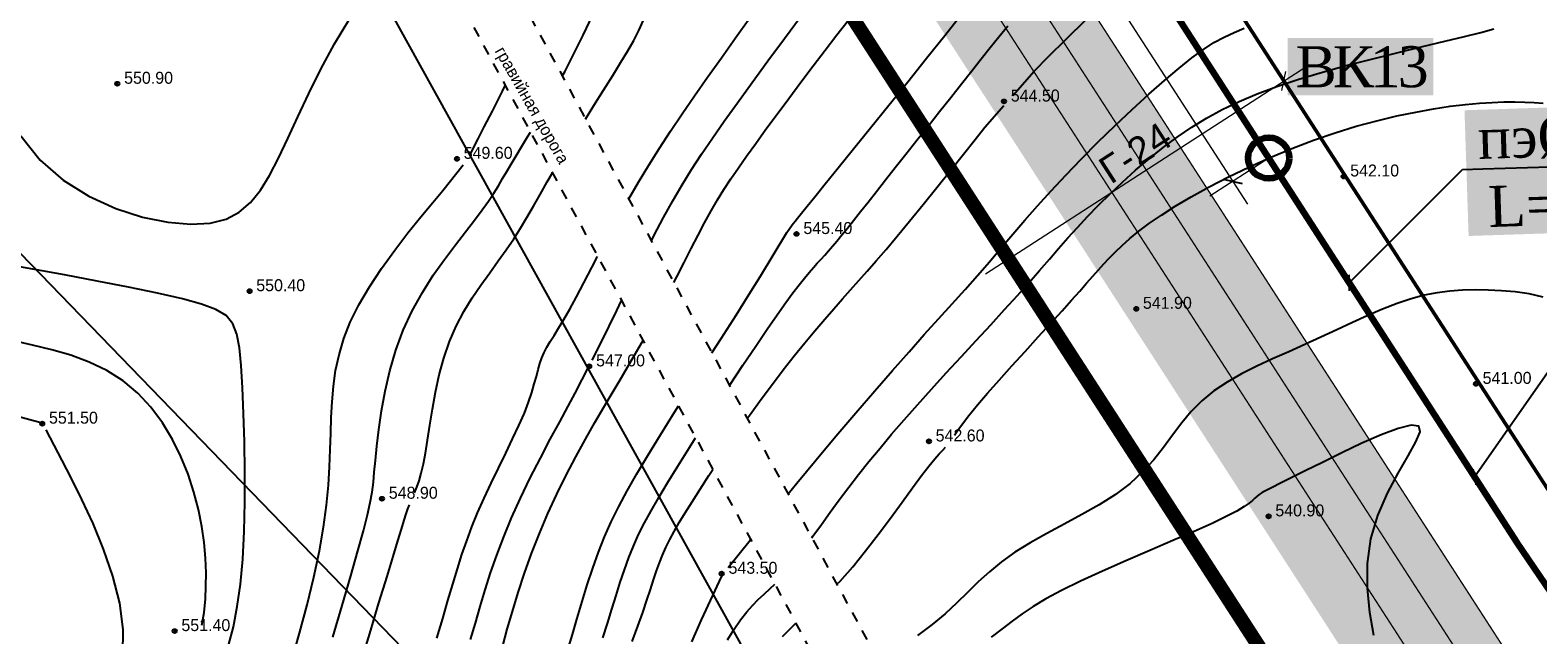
# Model space of a CAD drawing. Extents: x 0 to 361260, y 0 to 4201817.
# Tile 160 of 256: x 360085 to 360196, y 4200603 to 4200647. Entities that reach past the tile are written whole.
import ezdxf
from ezdxf import colors
from ezdxf.entities.mleader import LeaderData, LeaderLine
from ezdxf.math import Vec2, Vec3

# ---------------------------------------------------------------- set-up
doc = ezdxf.new("R2010")
doc.units = 0
doc.header["$LTSCALE"] = 0.5
doc.header["$MEASUREMENT"] = 0
doc.header["$PDMODE"] = 32
doc.header["$PDSIZE"] = 0.3
for name, pattern in [('CONTI', [0]), ('GOST2.303 6', [12, 8, -1.5, 1, -1.5]), ('STRIH_1', [3, 2, -1]), ('Д_ТРОТ_ТРУБА', [3, 1.5, -1.5]), ('ДОРОГИ_СТРОЯЩ', [9, 8, -1])]:
    doc.linetypes.add(name, pattern=pattern)
for name, color, linetype in [('(004) Точки рельефа', 7, 'Continuous'), ('(014) Водопровод', 5, 'ИК_Водопровод -------в--------'), ('(025) Дорога', 7, 'Continuous'), ('GORIZDEFAULT', 32, 'CONTI'), ('PI_TTDEFAULT', 5, 'CONTI'), ('Водопровод 10', 7, 'Continuous'), ('Канализация 2', 7, 'Continuous'), ('Штрих Стекло', 7, 'Continuous')]:
    doc.layers.add(name, color=color, linetype=linetype)
doc.styles.add('BM-431', font='txt')
doc.styles.add('D-431', font='txt')
doc.styles.add('saddenly', font='arial.ttf')
doc.styles.add('Times New Roman', font='times.ttf')
doc.linetypes.add('ИК_Водопровод -------в--------', pattern='A,9,-0.6,["В",Standard,S=1.2,R=0,X=0,Y=-0.6],-1.2', length=10.8)
doc.dimstyles.new('КАТЯ 200-not_rotation', dxfattribs={"dimtxt": 2, "dimasz": 1, "dimexe": 2, "dimexo": 0, "dimgap": 0.5, "dimtad": 1, "dimdec": 0, "dimzin": 0, "dimdsep": 46, "dimtxsty": 'saddenly', "dimblk": 'OBLIQUE', "dimcen": 10, "dimdle": 2, "dimclrd": 18, "dimclre": 18, "dimclrt": 18, "dimadec": 0, "dimazin": 0, "dimtfac": 1, "dimtdec": 0, "dimtofl": 0, "dimtmove": 0, "dimatfit": 3, "dimfxl": 1, "dimtolj": 1, "dimtzin": 0, "dimlwd": 0, "dimlwe": 0, "dimarcsym": 0})

# ---------------------------------------------------------------- blocks, each defined once
blk = doc.blocks.new('_Oblique')
at = {"color": 0, "linetype": 'ByBlock', "lineweight": -2}
blk.add_line((-0.5, -0.5), (0.5, 0.5), dxfattribs=at)
blk = doc.blocks.new('*D361')
at = {"color": 18, "linetype": 'Continuous', "lineweight": 0, "transparency": 16777216}
for p, q in [((360176.97, 4200643.57), (360175.89, 4200645.24)), ((360155.14, 4200629.45), (360178.65, 4200644.65)), ((360156.82, 4200630.53), (360155.73, 4200632.21))]:
    blk.add_line(p, q, dxfattribs=at)
at = {"layer": 'Defpoints', "color": 0, "linetype": 'Continuous', "transparency": 16777216}
for p in [(360176.97, 4200643.57), (360176.97, 4200643.57), (360156.82, 4200630.53)]:
    blk.add_point(p, dxfattribs=at)
at = {"color": 18, "linetype": 'Continuous', "lineweight": 0, "transparency": 16777216}
for p, rotation in [((360176.97, 4200643.57), 32.88523568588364), ((360156.82, 4200630.53), 212.8852356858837)]:
    blk.add_blockref('_Oblique', p, dxfattribs=dict(at, rotation=rotation))
at = {"color": 18, "linetype": 'Continuous', "transparency": 16777216, "insert": (360166.08, 4200638.31), "char_height": 2, "attachment_point": 5, "rotation": 32.8852, "style": 'saddenly'}
blk.add_mtext('\\A1;{\\C1;Г-24}', dxfattribs=at)
blk = doc.blocks.new('_ArchTick')
at = {"color": 0, "linetype": 'ByBlock', "const_width": 0.15}
blk.add_lwpolyline([(-0.5, -0.5), (0.5, 0.5)], dxfattribs=at)

msp = doc.modelspace()

# ---------------------------------------------------------------- hatches: boundary and pattern name
at = {"layer": 'Штрих Стекло', "linetype": 'Continuous'}
h = msp.add_hatch(color=5, dxfattribs=at)
h.dxf.hatch_style = 1
h.set_gradient(color1=(173, 173, 173), color2=(166, 166, 166), one_color=1, tint=0.65)
edge = h.paths.add_edge_path()
edge.add_line((360067.205, 4200806.615), (360049.645, 4200796.938))
edge.add_arc((360052.059, 4200792.559), 5, 32.88524, 118.85775, ccw=False)
edge.add_line((360056.257, 4200795.274), (360060.259, 4200789.085))
edge.add_line((360060.259, 4200789.085), (360069.039, 4200793.924))
edge.add_line((360069.039, 4200793.924), (360065.267, 4200799.758))
edge.add_arc((360069.63, 4200802.227), 5.014, 118.92591, 209.50369, ccw=False)
edge = h.paths.add_edge_path()
edge.add_line((360236.317, 4200517.23), (360498.797, 4200265.225))
edge.add_arc((360509.185, 4200276.045), 15, 226.16627, 298.85775)
edge.add_line((360516.425, 4200262.908), (361136.886, 4200604.824))
edge.add_arc((361129.646, 4200617.961), 15, 298.85775, 396.46852)
edge.add_line((361141.709, 4200626.877), (360736.189, 4201168.806))
edge.add_arc((360740.21, 4201171.777), 5, 118.85775, 216.46852, ccw=False)
edge.add_line((360737.797, 4201176.157), (360731.547, 4201172.713))
edge.add_line((360731.547, 4201172.713), (361139.296, 4200625.094))
edge.add_arc((361129.646, 4200617.961), 12, -61.14225, 36.46852, ccw=False)
edge.add_line((361135.438, 4200607.451), (360507.891, 4200266.197))
edge.add_line((360507.891, 4200266.197), (360237.512, 4200520.465))
edge.add_line((360237.512, 4200520.465), (360062.893, 4200790.537))
edge.add_line((360062.893, 4200790.537), (360060.259, 4200789.085))
edge.add_line((360060.259, 4200789.085), (360234.992, 4200518.836))
edge.add_arc((360242.55, 4200523.723), 9, 212.88524, 226.16627)
edge = h.paths.add_edge_path(flags=16)
edge.add_line((360274.624, 4200503.308), (360634.832, 4200701.808))
edge.add_arc((360637.246, 4200697.429), 5, 28.85775, 118.85775, ccw=False)
edge.add_line((360641.625, 4200699.842), (360789.915, 4200430.746))
edge.add_arc((360785.536, 4200428.333), 5, -61.14225, 28.85775, ccw=False)
edge.add_line((360787.949, 4200423.954), (360511.598, 4200271.666))
edge.add_arc((360509.185, 4200276.045), 5, 226.82384, 298.85775, ccw=False)
edge.add_line((360505.764, 4200272.399), (360273.569, 4200495.328))
edge.add_arc((360277.037, 4200498.929), 5, 118.85775, 226.07521, ccw=False)
h.paths.add_polyline_path([(360274.624, 4200503.308), (360631.329, 4200699.877), (360780.102, 4200429.905), (360509.832, 4200280.969)], flags=0)
edge = h.paths.add_edge_path(flags=16)
edge.add_line((360648.845, 4200709.53), (360942.986, 4200871.621))
edge.add_arc((360945.4, 4200867.242), 5, 36.46852, 118.85775, ccw=False)
edge.add_line((360949.42, 4200870.214), (361133.667, 4200620.933))
edge.add_arc((361129.646, 4200617.961), 5, -61.14225, 36.46852, ccw=False)
edge.add_line((361132.059, 4200613.582), (360801.962, 4200431.676))
edge.add_arc((360799.549, 4200436.055), 5, 208.85775, 298.85775, ccw=False)
edge.add_line((360795.17, 4200433.642), (360646.88, 4200702.738))
edge.add_arc((360651.259, 4200705.151), 5, 118.85775, 208.85775, ccw=False)
h.paths.add_polyline_path([(360652.349, 4200711.46), (360938.867, 4200869.351), (361123.713, 4200619.259), (360801.122, 4200441.489)], flags=0)
edge = h.paths.add_edge_path(flags=17)
edge.add_line((361139.296, 4200625.094), (360731.547, 4201172.713))
edge.add_line((360731.547, 4201172.713), (360723.659, 4201168.366))
edge.add_arc((360726.073, 4201163.987), 5, 36.46852, 118.85775, ccw=False)
edge.add_line((360730.093, 4201166.959), (360939.826, 4200883.196))
edge.add_arc((360935.805, 4200880.224), 5, -61.14225, 36.46852, ccw=False)
edge.add_line((360938.218, 4200875.845), (360645.95, 4200714.785))
edge.add_arc((360643.536, 4200719.164), 5, 208.85775, 298.85775, ccw=False)
edge.add_line((360639.157, 4200716.751), (360490.867, 4200985.847))
edge.add_arc((360495.246, 4200988.26), 5, 118.85775, 208.85775, ccw=False)
edge.add_line((360492.833, 4200992.639), (360478.82, 4200984.917))
edge.add_arc((360481.233, 4200980.538), 5, 28.85775, 118.85775, ccw=False)
edge.add_line((360485.612, 4200982.951), (360633.903, 4200713.855))
edge.add_arc((360629.523, 4200711.442), 5, -61.14225, 28.85552, ccw=False)
edge.add_line((360631.937, 4200707.063), (360550.485, 4200662.177))
edge.add_arc((360548.072, 4200666.557), 5, 208.85775, 298.85775, ccw=False)
edge.add_line((360543.693, 4200664.143), (360395.403, 4200933.239))
edge.add_arc((360399.782, 4200935.652), 5, 118.85775, 208.85775, ccw=False)
edge.add_line((360397.369, 4200940.032), (360749.145, 4201133.884))
edge.add_arc((360751.558, 4201129.505), 5, 36.46852, 118.85775, ccw=False)
edge.add_line((360755.579, 4201132.477), (360745.985, 4201145.458))
edge.add_arc((360741.964, 4201142.486), 5, -61.14225, 36.46852, ccw=False)
edge.add_line((360744.377, 4201138.107), (360086.378, 4200775.506))
edge.add_arc((360084.042, 4200779.927), 5, 212.88524, 297.85041, ccw=False)
edge.add_line((360079.844, 4200777.212), (360088.552, 4200763.743))
edge.add_arc((360092.751, 4200766.458), 5, 118.85775, 212.88524, ccw=False)
edge.add_line((360090.338, 4200770.837), (360383.356, 4200932.309))
edge.add_arc((360385.769, 4200927.93), 5, 28.85775, 118.85775, ccw=False)
edge.add_line((360390.148, 4200930.343), (360538.438, 4200661.248))
edge.add_arc((360534.059, 4200658.834), 5, -61.14225, 28.85775, ccw=False)
edge.add_line((360536.472, 4200654.455), (360267.361, 4200506.157))
edge.add_arc((360264.948, 4200510.536), 5, 226.16627, 298.85775, ccw=False)
edge.add_line((360261.485, 4200506.929), (360243.327, 4200524.363))
edge.add_line((360243.327, 4200524.363), (360069.039, 4200793.924))
edge.add_line((360069.039, 4200793.924), (360062.893, 4200790.537))
edge.add_line((360062.893, 4200790.537), (360237.512, 4200520.465))
edge.add_line((360237.512, 4200520.465), (360507.891, 4200266.197))
edge.add_line((360507.891, 4200266.197), (361135.438, 4200607.451))
edge.add_arc((361129.646, 4200617.961), 12, 298.85775, 396.46852)

# ---------------------------------------------------------------- linework, layer by layer
at = {"layer": '(014) Водопровод', "flags": 128}
msp.add_lwpolyline([(360036.438, 4200773.015), (360047.098, 4200750.311), (360089.76, 4200681.101), (360107.619, 4200655.796), (360141.826, 4200594.039), (360149.345, 4200579.998), (360206.507, 4200508.61), (360230.262, 4200479.387), (360306.281, 4200388.525), (360409.154, 4200291.553), (360456.114, 4200244.191), (360490.793, 4200199.337)], dxfattribs=at)
at = {"layer": '(025) Дорога', "linetype": 'Д_ТРОТ_ТРУБА', "flags": 128}
for points in [[(360044.195, 4200796.012), (360041.816, 4200791.773), (360042.358, 4200788.304), (360046.087, 4200780.21), (360059.012, 4200755.887), (360082.266, 4200713.415), (360119.837, 4200651.911), (360154.248, 4200588.273), (360168.952, 4200565.337), (360182.618, 4200547.766), (360213.043, 4200512.044), (360268.283, 4200446.262), (360308.926, 4200401.534), (360387.369, 4200322.593), (360428.116, 4200283.497), (360457.116, 4200256.42), (360464.886, 4200245.444), (360476.507, 4200228.263), (360489.06, 4200214.493), (360499.065, 4200202.984)], [(360034.859, 4200791.392), (360036.733, 4200790.501), (360038.761, 4200786.553), (360042.501, 4200778.433), (360055.492, 4200753.988), (360078.803, 4200711.411), (360116.369, 4200649.915), (360150.8, 4200586.24), (360165.682, 4200563.025), (360179.515, 4200545.24), (360209.989, 4200509.461), (360265.27, 4200443.63), (360306.026, 4200398.778), (360384.565, 4200319.74), (360425.367, 4200280.592), (360454.087, 4200253.775), (360461.596, 4200243.167), (360473.356, 4200225.782), (360486.072, 4200211.833), (360495.233, 4200201.295)]]:
    msp.add_lwpolyline(points, dxfattribs=at)
at = {"ltscale": 0.149071, "const_width": 0.1}
for points in [[(359943.476, 4200738.432), (360053.157, 4200798.874, -0.3937719), (360059.769, 4200797.209), (360238.667, 4200520.519), (360501.567, 4200268.11, 0.3282587), (360514.494, 4200266.411), (361134.955, 4200608.327, 0.4536768), (361138.492, 4200624.499), (360736.189, 4201168.806, -0.4536768), (360737.797, 4201176.157), (360868.753, 4201248.322)], [(360390.148, 4200930.343), (360538.438, 4200661.248, -0.4142136), (360536.472, 4200654.455), (360267.361, 4200506.157, -0.3282587), (360261.485, 4200506.929), (360243.327, 4200524.363), (360088.552, 4200763.743)]]:
    msp.add_lwpolyline(points, format="xyb", dxfattribs=at)
for points in [[(360052.603, 4200791.717), (360231.678, 4200514.752), (360505.949, 4200251.426), (361159.312, 4200611.473), (360744.344, 4201172.914)], [(360098.44, 4200765.026), (360246.219, 4200536.466)]]:
    msp.add_lwpolyline(points, dxfattribs=at)
at = {"color": 1, "linetype": 'GOST2.303 6', "lineweight": 30, "const_width": 1.035}
msp.add_lwpolyline([(360055.869, 4200786.666), (360747.942, 4201168.046), (361159.312, 4200611.473), (360505.949, 4200251.426), (360231.678, 4200514.752)], close=True, dxfattribs=at)
at = {"color": 7, "linetype": 'STRIH_1', "ltscale": 2, "true_color": 0xffffff, "const_width": 0.1}
msp.add_lwpolyline([(360062.093, 4200799.14), (360240.997, 4200522.441), (360503.645, 4200270.274, 0.3282587), (360513.046, 4200269.038), (361133.507, 4200610.954, 0.4536768), (361136.08, 4200622.716), (360733.263, 4201167.717)], format="xyb", dxfattribs=at)
at = {"ltscale": 0.149071}
msp.add_lwpolyline([(360098.44, 4200765.026), (360250.316, 4200530.13), (360265.595, 4200515.46), (360528.625, 4200660.407), (360384.196, 4200922.496)], close=True, dxfattribs=at)
at = {"color": 5, "linetype": 'Continuous', "lineweight": 106}
msp.add_lwpolyline([(360631.941, 4200712.667), (360262.215, 4200509.59), (360194.039, 4200609.778), (360093.44, 4200765.512), (360330.348, 4200897.165)], dxfattribs=at)
at = {"color": 0, "lineweight": 50, "ltscale": 0.149071}
msp.add_lwpolyline([(360098.44, 4200765.026), (360250.316, 4200530.13), (360265.595, 4200515.46), (360404.1, 4200591.785), (360259.692, 4200853.838), (360098.44, 4200765.026)], dxfattribs=at)
at = {"linetype": 'Continuous', "elevation": 1.643}
msp.add_lwpolyline([(359968.105, 4200751.148), (360144.875, 4200568.598), (360208.905, 4200501.768), (360248.135, 4200449.088), (360280.365, 4200400.868), (360329.345, 4200345.008), (360410.625, 4200285.188), (360473.125, 4200218.998), (360491.256, 4200199.541)], dxfattribs=at)
at = {"lineweight": 90}
msp.add_circle((360175.855, 4200637.927), 1.5, dxfattribs=at)
at = {"layer": 'GORIZDEFAULT', "color": 32}
for points in [[(360124.159, 4200643.918, 549), (360124.36, 4200644.29, 549), (360125.01, 4200645.54, 549), (360125.68, 4200646.91, 549), (360126.38, 4200648.41, 549)], [(360135.108, 4200623.669, 545.5), (360135.78, 4200624.73, 545.5), (360136.87, 4200626.43, 545.5), (360137.84, 4200627.97, 545.5), (360138.67, 4200629.28, 545.5), (360140.59, 4200632.48, 545.5), (360140.98, 4200633.05, 545.5), (360141.07, 4200633.16, 545.5), (360141.19, 4200633.31, 545.5), (360141.37, 4200633.54, 545.5), (360141.66, 4200633.9, 545.5), (360142.07, 4200634.4, 545.5), (360142.63, 4200635.1, 545.5), (360143.39, 4200636.03, 545.5), (360144.34, 4200637.2, 545.5), (360145.47, 4200638.59, 545.5), (360146.72, 4200640.14, 545.5), (360148.06, 4200641.8, 545.5), (360149.44, 4200643.51, 545.5), (360150.81, 4200645.23, 545.5), (360152.14, 4200646.9, 545.5), (360153.39, 4200648.48, 545.5)], [(360084.53, 4200639.56, 550.5), (360085.95, 4200637.78, 550.5), (360087.64, 4200636.31, 550.5), (360089.51, 4200635.14, 550.5), (360091.48, 4200634.24, 550.5), (360093.44, 4200633.61, 550.5), (360095.3, 4200633.23, 550.5), (360096.97, 4200633.09, 550.5), (360098.38, 4200633.17, 550.5), (360099.55, 4200633.46, 550.5), (360100.52, 4200633.97, 550.5), (360101.35, 4200634.67, 550.5), (360102.07, 4200635.57, 550.5), (360102.73, 4200636.66, 550.5), (360103.38, 4200637.93, 550.5), (360104.06, 4200639.36, 550.5), (360104.79, 4200640.94, 550.5), (360105.6, 4200642.64, 550.5), (360106.49, 4200644.42, 550.5), (360107.48, 4200646.27, 550.5), (360108.61, 4200648.14, 550.5)], [(360125.854, 4200640.783, 548.5), (360126.47, 4200641.77, 548.5), (360127.18, 4200642.9, 548.5), (360127.85, 4200643.97, 548.5), (360128.44, 4200644.93, 548.5), (360128.95, 4200645.77, 548.5), (360129.38, 4200646.53, 548.5), (360129.75, 4200647.26, 548.5), (360130.11, 4200648.02, 548.5)], [(360129.018, 4200634.933, 547.5), (360129.74, 4200636.17, 547.5), (360130.49, 4200637.41, 547.5), (360131.27, 4200638.65, 547.5), (360132.08, 4200639.9, 547.5), (360132.94, 4200641.17, 547.5), (360133.84, 4200642.48, 547.5), (360134.79, 4200643.84, 547.5), (360135.8, 4200645.26, 547.5), (360136.84, 4200646.71, 547.5), (360137.88, 4200648.18, 547.5)], [(360130.674, 4200631.87, 547), (360130.86, 4200632.23, 547), (360131.56, 4200633.57, 547), (360132.25, 4200634.8, 547), (360132.93, 4200635.97, 547), (360133.62, 4200637.09, 547), (360134.35, 4200638.22, 547), (360135.14, 4200639.38, 547), (360136, 4200640.62, 547), (360136.97, 4200641.97, 547), (360138.05, 4200643.46, 547), (360139.21, 4200645.04, 547), (360140.41, 4200646.66, 547), (360141.6, 4200648.26, 547)], [(360132.324, 4200628.818, 546.5), (360132.54, 4200629.25, 546.5), (360133.07, 4200630.28, 546.5), (360133.58, 4200631.3, 546.5), (360134.09, 4200632.28, 546.5), (360134.57, 4200633.2, 546.5), (360135.05, 4200634.06, 546.5), (360135.51, 4200634.86, 546.5), (360135.99, 4200635.63, 546.5), (360136.5, 4200636.41, 546.5), (360137.04, 4200637.21, 546.5), (360137.64, 4200638.07, 546.5), (360138.31, 4200639, 546.5), (360139.06, 4200640.03, 546.5), (360139.87, 4200641.13, 546.5), (360140.73, 4200642.29, 546.5), (360141.62, 4200643.47, 546.5), (360142.51, 4200644.66, 546.5), (360143.4, 4200645.82, 546.5), (360144.26, 4200646.93, 546.5), (360145.07, 4200647.98, 546.5)], [(360136.393, 4200621.294, 545), (360137.38, 4200622.78, 545), (360138.31, 4200624.17, 545), (360139.15, 4200625.42, 545), (360139.88, 4200626.47, 545), (360140.51, 4200627.35, 545), (360141.04, 4200628.07, 545), (360141.5, 4200628.66, 545), (360141.89, 4200629.15, 545), (360142.23, 4200629.56, 545), (360142.54, 4200629.91, 545), (360142.82, 4200630.23, 545), (360143.1, 4200630.53, 545), (360143.37, 4200630.83, 545), (360143.64, 4200631.14, 545), (360143.94, 4200631.48, 545), (360144.26, 4200631.86, 545), (360144.62, 4200632.3, 545), (360145.03, 4200632.8, 545), (360145.48, 4200633.37, 545), (360145.98, 4200634.01, 545), (360146.54, 4200634.71, 545), (360147.14, 4200635.49, 545), (360147.8, 4200636.33, 545), (360148.52, 4200637.24, 545), (360149.29, 4200638.21, 545), (360150.1, 4200639.23, 545), (360150.93, 4200640.27, 545), (360151.76, 4200641.32, 545), (360152.59, 4200642.36, 545), (360153.38, 4200643.36, 545), (360154.13, 4200644.31, 545), (360154.82, 4200645.18, 545), (360155.47, 4200646.01, 545), (360156.11, 4200646.8, 545), (360156.76, 4200647.6, 545)], [(360140.676, 4200613.372, 543.5), (360141.33, 4200614.16, 543.5), (360142.73, 4200615.85, 543.5), (360144.18, 4200617.58, 543.5), (360145.63, 4200619.28, 543.5), (360147.02, 4200620.91, 543.5), (360148.32, 4200622.4, 543.5), (360149.53, 4200623.76, 543.5), (360150.65, 4200625.01, 543.5), (360151.7, 4200626.17, 543.5), (360152.7, 4200627.27, 543.5), (360153.64, 4200628.31, 543.5), (360154.54, 4200629.33, 543.5), (360155.41, 4200630.33, 543.5), (360156.26, 4200631.33, 543.5), (360157.13, 4200632.35, 543.5), (360158.01, 4200633.38, 543.5), (360158.94, 4200634.44, 543.5), (360159.93, 4200635.53, 543.5), (360161, 4200636.67, 543.5), (360162.15, 4200637.87, 543.5), (360163.36, 4200639.08, 543.5), (360164.61, 4200640.3, 543.5), (360165.86, 4200641.47, 543.5), (360167.08, 4200642.59, 543.5), (360168.23, 4200643.61, 543.5), (360169.29, 4200644.5, 543.5), (360170.23, 4200645.25, 543.5), (360171.08, 4200645.86, 543.5), (360171.85, 4200646.37, 543.5), (360172.59, 4200646.78, 543.5), (360173.32, 4200647.12, 543.5), (360174.07, 4200647.42, 543.5)], [(360142.416, 4200610.155, 543), (360142.5, 4200610.27, 543), (360143.12, 4200611.13, 543), (360143.76, 4200612.03, 543), (360144.43, 4200612.94, 543), (360145.12, 4200613.86, 543), (360145.84, 4200614.79, 543), (360146.6, 4200615.74, 543), (360147.41, 4200616.72, 543), (360148.26, 4200617.73, 543), (360149.17, 4200618.78, 543), (360150.14, 4200619.88, 543), (360151.17, 4200621.02, 543), (360152.25, 4200622.21, 543), (360153.35, 4200623.4, 543), (360154.45, 4200624.58, 543), (360155.52, 4200625.74, 543), (360156.53, 4200626.85, 543), (360157.47, 4200627.88, 543), (360158.32, 4200628.83, 543), (360159.08, 4200629.71, 543), (360159.8, 4200630.53, 543), (360160.48, 4200631.32, 543), (360161.16, 4200632.08, 543), (360161.86, 4200632.85, 543), (360162.59, 4200633.64, 543), (360163.39, 4200634.47, 543), (360164.25, 4200635.31, 543), (360165.16, 4200636.17, 543), (360166.11, 4200637.03, 543), (360167.1, 4200637.87, 543), (360168.12, 4200638.69, 543), (360169.16, 4200639.46, 543), (360170.22, 4200640.18, 543), (360171.31, 4200640.85, 543), (360172.46, 4200641.47, 543), (360173.69, 4200642.07, 543), (360175.02, 4200642.63, 543), (360176.46, 4200643.17, 543), (360178.05, 4200643.7, 543), (360179.78, 4200644.21, 543), (360181.61, 4200644.71, 543), (360183.48, 4200645.19, 543), (360185.33, 4200645.65, 543), (360187.11, 4200646.08, 543), (360188.74, 4200646.47, 543), (360190.18, 4200646.81, 543), (360191.37, 4200647.12, 543), (360192.34, 4200647.38, 543)], [(360157.13, 4200642.51, 544.5), (360158.7, 4200644.28, 544.5), (360159.74, 4200645.35, 544.5), (360161.02, 4200646.63, 544.5), (360162.49, 4200648.06, 544.5)], [(360117.48, 4200638.31, 549.5), (360117.69, 4200638.72, 549.5), (360118.01, 4200639.34, 549.5), (360118.45, 4200640.2, 549.5), (360119.04, 4200641.36, 549.5), (360119.77, 4200642.81, 549.5), (360119.982, 4200643.234, 549.5)], [(360137.698, 4200618.88, 544.5), (360137.9, 4200619.17, 544.5), (360138.71, 4200620.3, 544.5), (360139.53, 4200621.39, 544.5), (360140.33, 4200622.44, 544.5), (360141.13, 4200623.45, 544.5), (360141.9, 4200624.4, 544.5), (360142.65, 4200625.3, 544.5), (360143.36, 4200626.14, 544.5), (360144.03, 4200626.91, 544.5), (360144.66, 4200627.62, 544.5), (360145.26, 4200628.29, 544.5), (360145.85, 4200628.96, 544.5), (360146.47, 4200629.66, 544.5), (360147.13, 4200630.41, 544.5), (360147.85, 4200631.25, 544.5), (360148.66, 4200632.22, 544.5), (360149.57, 4200633.32, 544.5), (360150.56, 4200634.53, 544.5), (360151.57, 4200635.78, 544.5), (360152.57, 4200637.02, 544.5), (360153.51, 4200638.21, 544.5), (360154.36, 4200639.28, 544.5), (360155.07, 4200640.18, 544.5), (360156.48, 4200641.77, 544.5)], [(360152.86, 4200617.65, 542.5), (360153.1, 4200618.02, 542.5), (360153.44, 4200618.49, 542.5), (360153.91, 4200619.1, 542.5), (360154.54, 4200619.87, 542.5), (360155.27, 4200620.73, 542.5), (360156.13, 4200621.69, 542.5), (360157.06, 4200622.73, 542.5), (360158.03, 4200623.79, 542.5), (360158.99, 4200624.85, 542.5), (360159.91, 4200625.85, 542.5), (360160.73, 4200626.75, 542.5), (360161.43, 4200627.53, 542.5), (360162.02, 4200628.2, 542.5), (360162.53, 4200628.77, 542.5), (360162.98, 4200629.28, 542.5), (360163.39, 4200629.74, 542.5), (360163.78, 4200630.18, 542.5), (360164.19, 4200630.61, 542.5), (360164.64, 4200631.07, 542.5), (360165.13, 4200631.54, 542.5), (360165.7, 4200632.05, 542.5), (360166.36, 4200632.59, 542.5), (360167.12, 4200633.16, 542.5), (360168, 4200633.76, 542.5), (360169.02, 4200634.41, 542.5), (360170.19, 4200635.1, 542.5), (360171.5, 4200635.82, 542.5), (360172.91, 4200636.55, 542.5), (360174.4, 4200637.27, 542.5), (360175.95, 4200637.97, 542.5), (360177.54, 4200638.63, 542.5), (360179.13, 4200639.24, 542.5), (360180.71, 4200639.78, 542.5), (360182.26, 4200640.25, 542.5), (360183.77, 4200640.66, 542.5), (360185.22, 4200641.01, 542.5), (360186.61, 4200641.29, 542.5), (360187.92, 4200641.53, 542.5), (360189.14, 4200641.71, 542.5), (360190.25, 4200641.85, 542.5), (360191.27, 4200641.94, 542.5), (360192.2, 4200642, 542.5), (360193.06, 4200642.03, 542.5), (360193.86, 4200642.03, 542.5), (360194.6, 4200642.01, 542.5), (360195.29, 4200641.99, 542.5), (360195.95, 4200641.95, 542.5)], [(360107.36, 4200602.89, 549), (360108.05, 4200605.21, 549), (360108.67, 4200607.36, 549), (360109.2, 4200609.2, 549), (360109.6, 4200610.67, 549), (360109.89, 4200611.82, 549), (360110.09, 4200612.73, 549), (360110.23, 4200613.5, 549), (360110.33, 4200614.21, 549), (360110.4, 4200614.95, 549), (360110.48, 4200615.81, 549), (360110.59, 4200616.86, 549), (360110.73, 4200618.08, 549), (360110.93, 4200619.44, 549), (360111.19, 4200620.88, 549), (360111.53, 4200622.37, 549), (360111.97, 4200623.88, 549), (360112.52, 4200625.35, 549), (360113.17, 4200626.76, 549), (360113.92, 4200628.1, 549), (360114.71, 4200629.35, 549), (360115.53, 4200630.51, 549), (360116.33, 4200631.57, 549), (360117.08, 4200632.53, 549), (360117.74, 4200633.38, 549), (360118.3, 4200634.13, 549), (360118.76, 4200634.78, 549), (360119.15, 4200635.36, 549), (360119.48, 4200635.9, 549), (360119.79, 4200636.42, 549), (360120.1, 4200636.94, 549), (360120.42, 4200637.49, 549), (360120.78, 4200638.09, 549), (360121.18, 4200638.75, 549), (360121.62, 4200639.47, 549), (360121.827, 4200639.822, 549)], [(360104.34, 4200601.1, 549.5), (360104.93, 4200603.17, 549.5), (360105.49, 4200605.25, 549.5), (360105.98, 4200607.28, 549.5), (360106.39, 4200609.19, 549.5), (360106.69, 4200610.94, 549.5), (360106.9, 4200612.53, 549.5), (360107.04, 4200613.99, 549.5), (360107.12, 4200615.34, 549.5), (360107.18, 4200616.6, 549.5), (360107.21, 4200617.8, 549.5), (360107.25, 4200618.96, 549.5), (360107.31, 4200620.1, 549.5), (360107.41, 4200621.24, 549.5), (360107.57, 4200622.38, 549.5), (360107.82, 4200623.53, 549.5), (360108.17, 4200624.72, 549.5), (360108.64, 4200625.93, 549.5), (360109.26, 4200627.2, 549.5), (360110.04, 4200628.52, 549.5), (360110.93, 4200629.86, 549.5), (360111.89, 4200631.18, 549.5), (360112.86, 4200632.45, 549.5), (360113.81, 4200633.62, 549.5), (360114.68, 4200634.67, 549.5), (360115.42, 4200635.55, 549.5), (360116.91, 4200637.43, 549.5)], [(360113.35, 4200613.45, 548.5), (360113.51, 4200613.85, 548.5), (360113.67, 4200614.32, 548.5), (360113.83, 4200614.88, 548.5), (360113.99, 4200615.55, 548.5), (360114.14, 4200616.34, 548.5), (360114.3, 4200617.3, 548.5), (360114.47, 4200618.39, 548.5), (360114.65, 4200619.57, 548.5), (360114.87, 4200620.8, 548.5), (360115.15, 4200622.06, 548.5), (360115.48, 4200623.3, 548.5), (360115.89, 4200624.5, 548.5), (360116.39, 4200625.64, 548.5), (360116.95, 4200626.7, 548.5), (360117.56, 4200627.7, 548.5), (360118.2, 4200628.64, 548.5), (360118.85, 4200629.54, 548.5), (360119.47, 4200630.4, 548.5), (360120.06, 4200631.22, 548.5), (360120.6, 4200632.01, 548.5), (360121.09, 4200632.8, 548.5), (360121.57, 4200633.59, 548.5), (360122.04, 4200634.41, 548.5), (360122.53, 4200635.27, 548.5), (360123.06, 4200636.19, 548.5), (360123.438, 4200636.842, 548.5)], [(360114.98, 4200602.8, 547.5), (360115.41, 4200604.25, 547.5), (360115.79, 4200605.56, 547.5), (360116.15, 4200606.76, 547.5), (360116.48, 4200607.87, 547.5), (360116.81, 4200608.92, 547.5), (360117.16, 4200609.94, 547.5), (360117.54, 4200610.95, 547.5), (360117.96, 4200611.98, 547.5), (360118.44, 4200613.05, 547.5), (360118.95, 4200614.14, 547.5), (360119.49, 4200615.25, 547.5), (360120.02, 4200616.33, 547.5), (360120.52, 4200617.38, 547.5), (360120.98, 4200618.37, 547.5), (360121.38, 4200619.27, 547.5), (360121.69, 4200620.07, 547.5), (360121.92, 4200620.78, 547.5), (360122.11, 4200621.41, 547.5), (360122.26, 4200621.96, 547.5), (360122.38, 4200622.46, 547.5), (360122.51, 4200622.91, 547.5), (360122.65, 4200623.32, 547.5), (360122.82, 4200623.7, 547.5), (360123.02, 4200624.09, 547.5), (360123.27, 4200624.5, 547.5), (360123.55, 4200624.96, 547.5), (360123.88, 4200625.49, 547.5), (360124.27, 4200626.13, 547.5), (360124.7, 4200626.88, 547.5), (360125.19, 4200627.78, 547.5), (360125.74, 4200628.81, 547.5), (360126.32, 4200629.93, 547.5), (360126.742, 4200630.733, 547.5)], [(360099.74, 4200602.27, 550.5), (360100.09, 4200603.63, 550.5), (360100.37, 4200605.12, 550.5), (360100.6, 4200606.76, 550.5), (360100.77, 4200608.59, 550.5), (360100.87, 4200610.61, 550.5), (360100.92, 4200612.77, 550.5), (360100.93, 4200614.98, 550.5), (360100.9, 4200617.16, 550.5), (360100.83, 4200619.24, 550.5), (360100.75, 4200621.13, 550.5), (360100.65, 4200622.75, 550.5), (360100.53, 4200624.05, 550.5), (360100.35, 4200625.05, 550.5), (360100.04, 4200625.81, 550.5), (360099.55, 4200626.4, 550.5), (360098.81, 4200626.86, 550.5), (360097.76, 4200627.25, 550.5), (360096.35, 4200627.63, 550.5), (360094.54, 4200628.04, 550.5), (360092.42, 4200628.48, 550.5), (360090.11, 4200628.93, 550.5), (360087.73, 4200629.38, 550.5), (360085.4, 4200629.81, 550.5), (360083.23, 4200630.2, 550.5)], [(360126.34, 4200623.14, 547), (360127.13, 4200624.68, 547), (360127.59, 4200625.64, 547), (360128.14, 4200626.78, 547), (360128.489, 4200627.501, 547)], [(360195.93, 4200627.76, 541.5), (360194.92, 4200627.99, 541.5), (360193.89, 4200628.13, 541.5), (360192.89, 4200628.21, 541.5), (360191.91, 4200628.26, 541.5), (360190.97, 4200628.28, 541.5), (360190.04, 4200628.26, 541.5), (360189.12, 4200628.2, 541.5), (360188.19, 4200628.08, 541.5), (360187.24, 4200627.89, 541.5), (360186.27, 4200627.63, 541.5), (360185.25, 4200627.29, 541.5), (360184.19, 4200626.88, 541.5), (360183.1, 4200626.41, 541.5), (360181.98, 4200625.91, 541.5), (360180.84, 4200625.37, 541.5), (360179.68, 4200624.83, 541.5), (360178.5, 4200624.29, 541.5), (360177.32, 4200623.76, 541.5), (360176.14, 4200623.23, 541.5), (360174.98, 4200622.7, 541.5), (360173.87, 4200622.14, 541.5), (360172.82, 4200621.54, 541.5), (360171.85, 4200620.89, 541.5), (360170.97, 4200620.18, 541.5), (360170.19, 4200619.39, 541.5), (360169.49, 4200618.55, 541.5), (360168.82, 4200617.67, 541.5), (360168.15, 4200616.76, 541.5), (360167.44, 4200615.86, 541.5), (360166.63, 4200614.97, 541.5), (360165.71, 4200614.12, 541.5), (360164.64, 4200613.33, 541.5), (360163.45, 4200612.57, 541.5), (360162.18, 4200611.85, 541.5), (360160.89, 4200611.16, 541.5), (360159.61, 4200610.47, 541.5), (360158.39, 4200609.79, 541.5), (360157.27, 4200609.1, 541.5), (360156.29, 4200608.39, 541.5), (360155.41, 4200607.67, 541.5), (360154.6, 4200606.92, 541.5), (360153.82, 4200606.16, 541.5), (360153.02, 4200605.39, 541.5), (360152.17, 4200604.6, 541.5), (360151.22, 4200603.81, 541.5), (360150.14, 4200603, 541.5)], [(360097.78, 4200603.77, 551), (360097.94, 4200604.69, 551), (360098.04, 4200605.69, 551), (360098.08, 4200606.6, 551), (360098.09, 4200607.6, 551), (360098.04, 4200608.67, 551), (360097.94, 4200609.8, 551), (360097.78, 4200610.99, 551), (360097.53, 4200612.23, 551), (360097.2, 4200613.5, 551), (360096.78, 4200614.8, 551), (360096.25, 4200616.09, 551), (360095.63, 4200617.35, 551), (360094.89, 4200618.57, 551), (360094.05, 4200619.7, 551), (360093.09, 4200620.73, 551), (360092.01, 4200621.63, 551), (360090.82, 4200622.38, 551), (360089.53, 4200622.99, 551), (360088.18, 4200623.5, 551), (360086.79, 4200623.91, 551), (360085.39, 4200624.25, 551), (360084.01, 4200624.55, 551)], [(360119.8, 4200602.26, 546.5), (360120.13, 4200603.47, 546.5), (360120.51, 4200604.76, 546.5), (360120.93, 4200606.14, 546.5), (360121.39, 4200607.56, 546.5), (360121.91, 4200609.01, 546.5), (360122.48, 4200610.47, 546.5), (360123.1, 4200611.92, 546.5), (360123.76, 4200613.35, 546.5), (360124.45, 4200614.74, 546.5), (360125.15, 4200616.08, 546.5), (360125.85, 4200617.36, 546.5), (360126.53, 4200618.58, 546.5), (360127.19, 4200619.7, 546.5), (360127.8, 4200620.74, 546.5), (360128.38, 4200621.71, 546.5), (360128.92, 4200622.63, 546.5), (360129.45, 4200623.51, 546.5), (360129.96, 4200624.39, 546.5), (360130.068, 4200624.581, 546.5)], [(360117.45, 4200602.71, 547), (360117.8, 4200603.91, 547), (360118.14, 4200605.12, 547), (360118.51, 4200606.35, 547), (360118.91, 4200607.6, 547), (360119.36, 4200608.89, 547), (360119.87, 4200610.22, 547), (360120.44, 4200611.61, 547), (360121.1, 4200613.06, 547), (360121.81, 4200614.53, 547), (360122.55, 4200615.97, 547), (360123.28, 4200617.36, 547), (360123.97, 4200618.64, 547), (360124.59, 4200619.78, 547), (360125.11, 4200620.72, 547), (360126.13, 4200622.72, 547)], [(360123.11, 4200597.7, 545.5), (360123.4, 4200598.46, 545.5), (360123.69, 4200599.23, 545.5), (360123.97, 4200600.04, 545.5), (360124.25, 4200600.9, 545.5), (360124.57, 4200601.96, 545.5), (360124.9, 4200603.09, 545.5), (360125.24, 4200604.27, 545.5), (360125.6, 4200605.49, 545.5), (360125.98, 4200606.71, 545.5), (360126.38, 4200607.92, 545.5), (360126.8, 4200609.09, 545.5), (360127.25, 4200610.22, 545.5), (360127.74, 4200611.32, 545.5), (360128.29, 4200612.43, 545.5), (360128.91, 4200613.59, 545.5), (360129.62, 4200614.83, 545.5), (360130.42, 4200616.18, 545.5), (360131.34, 4200617.68, 545.5), (360132.37, 4200619.34, 545.5), (360132.657, 4200619.793, 545.5)], [(360086.1, 4200618.54, 551.5), (360084.03, 4200619.1, 551.5)], [(360092, 4200601.62, 551.5), (360092.02, 4200603.45, 551.5), (360091.77, 4200605.37, 551.5), (360091.26, 4200607.35, 551.5), (360090.59, 4200609.31, 551.5), (360089.82, 4200611.2, 551.5), (360089, 4200612.95, 551.5), (360088.23, 4200614.5, 551.5), (360087.55, 4200615.8, 551.5), (360086.39, 4200618.06, 551.5)], [(360127.13, 4200602.83, 545), (360127.47, 4200603.89, 545), (360127.79, 4200604.93, 545), (360128.1, 4200605.93, 545), (360128.4, 4200606.9, 545), (360128.71, 4200607.82, 545), (360129.03, 4200608.71, 545), (360129.37, 4200609.55, 545), (360129.74, 4200610.39, 545), (360130.17, 4200611.24, 545), (360130.65, 4200612.13, 545), (360131.21, 4200613.1, 545), (360131.86, 4200614.18, 545), (360132.61, 4200615.38, 545), (360133.46, 4200616.75, 545), (360133.916, 4200617.464, 545)], [(360183.56, 4200603.01, 541), (360183.26, 4200604.7, 541), (360183.08, 4200606.47, 541), (360183.08, 4200608.28, 541), (360183.33, 4200610.07, 541), (360183.85, 4200611.79, 541), (360184.56, 4200613.41, 541), (360185.33, 4200614.88, 541), (360186.06, 4200616.14, 541), (360186.63, 4200617.17, 541), (360186.93, 4200617.91, 541), (360186.83, 4200618.32, 541), (360186.27, 4200618.39, 541), (360185.32, 4200618.15, 541), (360184.09, 4200617.69, 541), (360182.68, 4200617.07, 541), (360181.21, 4200616.37, 541), (360179.78, 4200615.67, 541), (360178.52, 4200615.04, 541), (360177.5, 4200614.53, 541), (360176.71, 4200614.14, 541), (360176.11, 4200613.84, 541), (360175.68, 4200613.62, 541), (360175.37, 4200613.46, 541), (360175.16, 4200613.32, 541), (360175, 4200613.19, 541), (360174.85, 4200613.05, 541), (360174.68, 4200612.89, 541), (360174.43, 4200612.68, 541), (360174.05, 4200612.43, 541), (360173.51, 4200612.1, 541), (360172.75, 4200611.7, 541), (360171.72, 4200611.21, 541), (360170.39, 4200610.62, 541), (360168.85, 4200609.95, 541), (360167.15, 4200609.22, 541), (360165.41, 4200608.47, 541), (360163.69, 4200607.72, 541), (360162.08, 4200606.98, 541), (360160.68, 4200606.3, 541), (360159.54, 4200605.68, 541), (360158.61, 4200605.12, 541), (360157.82, 4200604.58, 541), (360157.09, 4200604.05, 541), (360156.36, 4200603.49, 541), (360155.55, 4200602.89, 541)], [(360144.257, 4200606.749, 542.5), (360144.49, 4200606.99, 542.5), (360145.41, 4200608.04, 542.5), (360146.35, 4200609.19, 542.5), (360147.28, 4200610.4, 542.5), (360148.18, 4200611.6, 542.5), (360149.02, 4200612.76, 542.5), (360149.79, 4200613.81, 542.5), (360150.45, 4200614.7, 542.5), (360150.98, 4200615.4, 542.5), (360151.41, 4200615.92, 542.5), (360151.74, 4200616.3, 542.5), (360152, 4200616.57, 542.5), (360152.2, 4200616.77, 542.5)], [(360129.27, 4200602.56, 544.5), (360129.69, 4200603.69, 544.5), (360130.05, 4200604.7, 544.5), (360130.35, 4200605.59, 544.5), (360130.6, 4200606.38, 544.5), (360130.83, 4200607.08, 544.5), (360131.04, 4200607.73, 544.5), (360131.26, 4200608.32, 544.5), (360131.49, 4200608.89, 544.5), (360131.74, 4200609.45, 544.5), (360132.02, 4200610.02, 544.5), (360132.35, 4200610.62, 544.5), (360132.72, 4200611.26, 544.5), (360133.16, 4200611.98, 544.5), (360133.66, 4200612.79, 544.5), (360134.24, 4200613.7, 544.5), (360134.88, 4200614.7, 544.5), (360135.171, 4200615.144, 544.5)], [(360105.51, 4200588.6, 548.5), (360106.68, 4200591.95, 548.5), (360107.23, 4200593.78, 548.5), (360107.89, 4200595.94, 548.5), (360108.6, 4200598.31, 548.5), (360109.34, 4200600.76, 548.5), (360110.07, 4200603.16, 548.5), (360110.74, 4200605.39, 548.5), (360111.33, 4200607.32, 548.5), (360111.77, 4200608.78, 548.5), (360112.11, 4200609.92, 548.5), (360112.38, 4200610.78, 548.5), (360112.58, 4200611.43, 548.5), (360112.73, 4200611.9, 548.5), (360112.86, 4200612.27, 548.5), (360112.98, 4200612.57, 548.5)], [(360136.29, 4200607.97, 543.5), (360137.9, 4200609.99, 543.5), (360137.935, 4200610.033, 543.5)], [(360133.64, 4200602.55, 543.5), (360134.35, 4200604.14, 543.5), (360135.82, 4200607.34, 543.5)], [(360136.25, 4200602.69, 543), (360136.74, 4200603.48, 543), (360137.2, 4200604.16, 543), (360137.65, 4200604.73, 543), (360138.08, 4200605.21, 543), (360138.5, 4200605.63, 543), (360138.93, 4200606.03, 543), (360139.37, 4200606.44, 543), (360139.699, 4200606.769, 543)], [(360140.26, 4200602.94, 542.5), (360141.09, 4200603.76, 542.5), (360141.247, 4200603.906, 542.5)]]:
    msp.add_polyline3d(points, dxfattribs=at)
at = {"layer": 'PI_TTDEFAULT', "color": 5}
for p in [(360091.59, 4200643.36, 550.9), (360156.48, 4200642.07, 544.5), (360116.45, 4200637.87, 549.6), (360181.33, 4200636.58, 542.1), (360141.3, 4200632.38, 545.4), (360101.27, 4200628.19, 550.4), (360166.16, 4200626.9, 541.9), (360126.13, 4200622.7, 547), (360191.02, 4200621.41, 541), (360086.1, 4200618.5, 551.5), (360150.99, 4200617.21, 542.6), (360110.96, 4200613.01, 548.9), (360175.85, 4200611.72, 540.9), (360135.82, 4200607.53, 543.5), (360095.79, 4200603.33, 551.4)]:
    msp.add_point(p, dxfattribs=at)

# ---------------------------------------------------------------- texts
at = {"layer": '(004) Точки рельефа', "style": 'D-431'}
for s, p in [('550.90', (360092.09, 4200643.36)), ('544.50', (360156.98, 4200642.06)), ('549.60', (360116.94, 4200637.87)), ('542.10', (360181.82, 4200636.58)), ('545.40', (360141.8, 4200632.37)), ('550.40', (360101.76, 4200628.19)), ('541.90', (360166.65, 4200626.9)), ('547.00', (360126.63, 4200622.69)), ('541.00', (360191.51, 4200621.41)), ('551.50', (360086.59, 4200618.5)), ('542.60', (360151.48, 4200617.2)), ('548.90', (360111.46, 4200613.01)), ('540.90', (360176.34, 4200611.72)), ('543.50', (360136.32, 4200607.52)), ('551.40', (360096.28, 4200603.33))]:
    msp.add_text(s, height=0.875, dxfattribs=at).set_placement(p)
at = {"layer": '(025) Дорога', "linetype": 'ДОРОГИ_СТРОЯЩ', "style": 'BM-431'}
msp.add_text('гравийная дорога', height=0.875, rotation=299.72257, dxfattribs=at).set_placement((360119.186, 4200645.758, -555.023))
at = {"layer": 'Канализация 2', "color": 0, "lineweight": 0, "insert": (360182.578, 4200644.587), "char_height": 3, "width": 9.46259, "attachment_point": 5, "style": 'Times New Roman', "bg_fill": 1, "box_fill_scale": 1.2, "bg_fill_color": 254, "bg_fill_transparency": 0}
msp.add_mtext('{\\T0.9;\\C1;ВК13}', dxfattribs=at)

# ---------------------------------------------------------------- dimensions: what is measured, and where the dimension line sits
at = {"color": 6, "linetype": 'Continuous', "lineweight": 106}
msp.add_aligned_dim(p1=(360147.498, 4200681.827), p2=(360175.855, 4200637.927), distance=-3.14, dimstyle='КАТЯ 200-not_rotation', dxfattribs=at).render()
at = {"color": 1, "linetype": 'Continuous'}
dim = msp.add_aligned_dim(p1=(360156.818, 4200630.534), p2=(360176.972, 4200643.565), distance=0, text='{\\C1;Г-24}', dimstyle='КАТЯ 200-not_rotation', dxfattribs=at)
dim.commit()
dim.dimension.update_dxf_attribs({"geometry": '*D361', "text_midpoint": (360166.079, 4200638.313)})

# ---------------------------------------------------------------- next in the draw order: leaders
at = {"layer": 'Водопровод 10', "color": 1, "lineweight": 0}
ml = msp.add_multileader_mtext('Standard', dxfattribs=at)
ml.set_content('\\pxqc,t2;{\\fTimes New Roman|b0|i0|c204|p18;\\C5;пэ%%C\\fTimes New Roman|b0|i0|c0|p18;1\\fTimes New Roman|b0|i0|c204|p18;6\\fTimes New Roman|b0|i0|c0|p18;0\\fTimes New Roman|b0|i0|c204|p18; L=48,0}', color=1)
ml.set_leader_properties()
ml.set_arrow_properties(name='ARCHTICK')
ml.build(insert=Vec2(0, 0))
ml.multileader.update_dxf_attribs({"text_left_attachment_type": 6, "text_right_attachment_type": 6, "dogleg_length": 0.36, "arrow_head_size": 0.84})
ctx = ml.context
ctx.base_point, ctx.char_height, ctx.arrow_head_size, ctx.landing_gap_size, ctx.plane_origin, ctx.plane_x_axis, ctx.plane_y_axis = Vec3(360191.516, 4200637.127), 3, 0.84, 0, Vec3(360385.62, 4200535.719), Vec3(0.9994668, 0.0326503), Vec3(-0.0326503, 0.9994668)
ctx.left_attachment, ctx.right_attachment, ctx.text_align_type = 6, 6, 1
notes = []
notes.append((ctx, [(1, (1, 1, 0), (360190.047, 4200637.079), (0.9994668, 0.0326503), 1.47, [(0, [(360181.747, 4200628.806)], 0, [])])]))
ctx.mtext.insert, ctx.mtext.text_direction, ctx.mtext.rotation, ctx.mtext.width, ctx.mtext.alignment, ctx.mtext.flow_direction = Vec3(360198.32, 4200641.089), Vec3(0.9994668, 0.0326503), 0.0326561, 15.04298, 2, 5
ctx.mtext.has_bg_fill, ctx.mtext.bg_color, ctx.mtext.bg_scale_factor, ctx.mtext.bg_transparency, ctx.mtext.use_window_bg_color = 1, -1023409921, 1.2, 0, 0
ml = msp.add_multileader_mtext('Standard', dxfattribs=at)
ml.set_content('{\\fISOCPEUR|b0|i1|c204|p34;Трасса №4}', color=1)
ml.set_leader_properties()
ml.set_arrow_properties(name='ARCHTICK')
ml.build(insert=Vec2(0, 0))
ml.multileader.update_dxf_attribs({"text_left_attachment_type": 6, "text_right_attachment_type": 6, "dogleg_length": 0.36, "arrow_head_size": 0.84})
ctx = ml.context
ctx.base_point, ctx.char_height, ctx.arrow_head_size, ctx.landing_gap_size, ctx.plane_origin, ctx.plane_x_axis, ctx.plane_y_axis = Vec3(360198.061, 4200622.746), 3, 0.84, 0, Vec3(360376.105, 4200519.393), Vec3(0.9998797, 0.0155126), Vec3(-0.0155126, 0.9998797)
ctx.left_attachment, ctx.right_attachment, ctx.text_align_type = 6, 6, 1
notes.append((ctx, [(1, (1, 1, 0), (360196.591, 4200622.723), (0.9998797, 0.0155126), 1.47, [(0, [(360190.924, 4200614.6)], 0, [])])]))
ctx.mtext.insert, ctx.mtext.text_direction, ctx.mtext.rotation, ctx.mtext.width, ctx.mtext.alignment, ctx.mtext.flow_direction = Vec3(360204.103, 4200626.44), Vec3(0.9998797, 0.0155126), 0.0155132, 13.305, 2, 5
ctx.mtext.has_bg_fill, ctx.mtext.bg_color, ctx.mtext.bg_scale_factor, ctx.mtext.bg_transparency, ctx.mtext.use_window_bg_color = 1, -1023409921, 1.2, 0, 0
for ctx, leaders in notes:
    for number, flags, end, landing, length, lines in leaders:
        leader = LeaderData()
        leader.index, (leader.has_last_leader_line, leader.has_dogleg_vector, leader.attachment_direction) = number, flags
        leader.last_leader_point, leader.dogleg_vector, leader.dogleg_length = Vec3(end), Vec3(landing), length
        for number, points, colour, breaks in lines:
            line = LeaderLine()
            line.index, line.vertices, line.color, line.breaks = number, Vec3.list(points), colors.encode_raw_color(colour), breaks
            leader.lines.append(line)
        ctx.leaders.append(leader)

doc.saveas('drawing.dxf')
